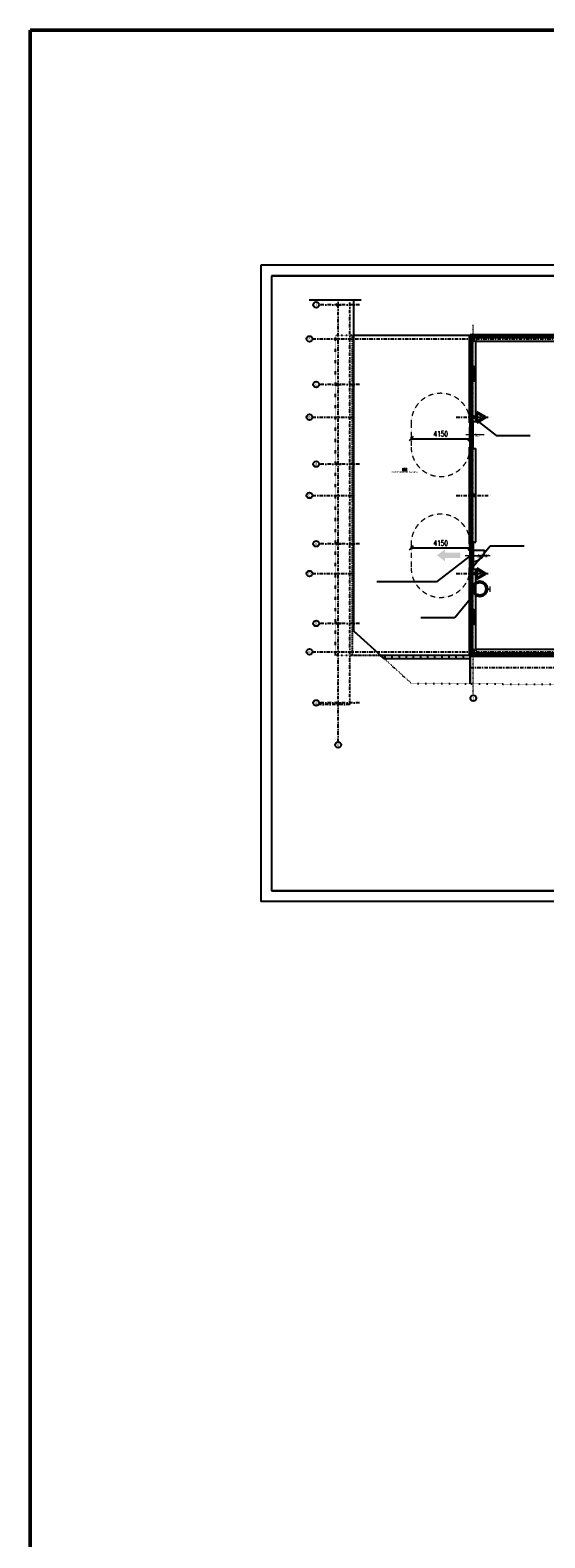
# Model space of a CAD drawing. Header units: millimetres. Extents: x 2886542 to 7567581, y -792623 to 134766.
# Tile 188 of 256: x 4574218 to 4610385, y -336834 to -230815. Entities that reach past the tile are written whole.
import ezdxf
from ezdxf.enums import TextEntityAlignment as Align

# ---------------------------------------------------------------- set-up
doc = ezdxf.new("R2010")
doc.units = ezdxf.units.MM
for name, pattern in [('ACAD_ISO04W100', [30, 24, -3, 0, -3]), ('ACAD_ISO12W100', [21, 12, -3, 0, -3, 0, -3]), ('DASHDOT', [1, 0.5, -0.25, 0, -0.25]), ('DASHDOTX2', [50.8, 25.4, -12.7, 0, -12.7]), ('DIVIDE', [1.25, 0.5, -0.25, 0, -0.25, 0, -0.25]), ('DOT', [0.25, 0, -0.25])]:
    doc.linetypes.add(name, pattern=pattern)
for name, color, linetype, lineweight in [('_STAVAJICI KCE', 9, 'Continuous', 9), ('CKDVERE_', 7, 'Continuous', 25), ('CKDVERE_OSY', 1, 'Continuous', 18), ('CKDVERE_POPIS', 3, 'Continuous', 25), ('CKDVERE_PRAH', 7, 'Continuous', 25), ('CKDVERE_ZARUBNE_RAM', 5, 'Continuous', 25), ('CKPOPISM', 250, 'Continuous', 50), ('CKPOPISM_POPIS', 3, 'Continuous', 25), ('CKPROSTUPY_NADROVINOU', 7, 'DASHDOT', 25), ('CKRASTR', 7, 'DASHDOT', 18), ('CKRASTR_POPIS', 3, 'Continuous', 25), ('CKSTENY_NADROVINOU', 7, 'DIVIDE', 25), ('CKSTENY_PODROVINOU', 7, 'Continuous', 25), ('CKSTENY_REZ', 6, 'Continuous', 50), ('CSPROFILY_OSY', 1, 'DASHDOT', 18), ('CSPROFILY_REZY', 4, 'Continuous', 50), ('pohledy', 7, 'Continuous', 25), ('Text obecně', 7, 'Continuous', 25), ('základy', 5, 'Continuous', 30)]:
    doc.layers.add(name, color=color, linetype=linetype, lineweight=lineweight)
doc.layers.add('CKDVERE_DORAZ', color=7, linetype='DOT', lineweight=25, plot=False)
doc.layers.add('požárničina', color=10, linetype='Continuous')
doc.styles.add('ARIAL', font='arial.ttf')
doc.styles.add('DVERE', font='SIMPLEX.shx', dxfattribs={"width": 0.65})
doc.styles.add('ROMANT', font='romant')
doc.styles.get("Standard").update_dxf_attribs({"font": 'arial.ttf'})
doc.linetypes.add('PRERUSENI', pattern='A,60,[100,CADKON.SHX,S=2.5,R=0,X=0,Y=0],-10', length=70)
doc.dimstyles.new('1_75', dxfattribs={"dimscale": 75, "dimtxt": 2.5, "dimasz": 2, "dimexe": 0.7, "dimexo": 0.625, "dimgap": 1, "dimtad": 1, "dimdec": 0, "dimrnd": 1, "dimtxsty": 'DVERE', "dimblk": 'OBLIQUE', "dimcen": 1.5, "dimclrd": 256, "dimclre": 256, "dimclrt": 4, "dimadec": 0, "dimazin": 0, "dimtm": 1e-09, "dimtfac": 1, "dimtdec": 0, "dimtix": 1, "dimtmove": 2, "dimatfit": 3, "dimldrblk": 'OBLIQUE', "dimfxl": 0, "dimarcsym": 0})
doc.dimstyles.new('úhlová', dxfattribs={"dimscale": 0.2, "dimtxt": 2.5, "dimasz": 1.5, "dimexe": 0, "dimexo": 3, "dimgap": 1, "dimtad": 1, "dimdec": 0, "dimzin": 0, "dimdsep": 46, "dimtxsty": 'ROMANT', "dimcen": 5, "dimclrd": 256, "dimclre": 256, "dimclrt": 7, "dimadec": 1, "dimazin": 0, "dimtfac": 1, "dimtdec": 0, "dimtix": 1, "dimtmove": 2, "dimatfit": 3, "dimfxl": 0, "dimtvp": 2, "dimtolj": 1, "dimtzin": 0, "dimarcsym": 0})

# ---------------------------------------------------------------- blocks, each defined once
blk = doc.blocks.new('CK_S_EXT_HEAHEA240')
for p, q in [((-120, 115), (120, 115)), ((-120, 115), (-120, 103)), ((-120, 103), (-24.75, 103)), ((-3.75, -82), (-3.75, 82)), ((3.75, -82), (3.75, 82)), ((120, 103), (24.75, 103)), ((120, 115), (120, 103)), ((-120, -115), (-120, -103)), ((-120, -103), (-24.75, -103)), ((-120, -115), (120, -115)), ((120, -103), (24.75, -103)), ((120, -115), (120, -103))]:
    blk.add_line(p, q)
for centre, start, end in [((-24.75, 82), 0, 90), ((24.75, 82), 90, 180), ((-24.75, -82), 270, 0), ((24.75, -82), 180, 270)]:
    blk.add_arc(centre, 21, start, end)
blk = doc.blocks.new('CKBL2010716104239', base_point=(56620, 80819))
blk = doc.blocks.new('_Oblique')
at = {"color": 0, "linetype": 'ByBlock', "lineweight": -2}
blk.add_line((-0.5, -0.5), (0.5, 0.5), dxfattribs=at)
blk = doc.blocks.new('*D5171')
at = {"layer": 'Defpoints', "color": 0, "linetype": 'Continuous', "lineweight": 50}
for p in [(4600992, -259353), (4605141, -259281), (4605141, -259541)]:
    blk.add_point(p, dxfattribs=at)
at = {"layer": 'požárničina', "color": 7, "linetype": 'Continuous', "lineweight": -2}
for p, q in [((4600992, -259447), (4600992, -259646)), ((4605141, -259375), (4605141, -259646))]:
    blk.add_line(p, q, dxfattribs=at)
at = {"layer": 'požárničina', "color": 7, "lineweight": -2}
blk.add_line((4600992, -259541), (4605141, -259541), dxfattribs=at)
at = {"layer": 'požárničina', "color": 7, "linetype": 'Continuous', "lineweight": -2, "xscale": 300, "yscale": 300, "zscale": 300, "rotation": 180}
blk.add_blockref('_Oblique', (4600992, -259541), dxfattribs=at)
at = {"layer": 'požárničina', "color": 7, "linetype": 'Continuous', "lineweight": -2, "xscale": 300, "yscale": 300, "zscale": 300}
blk.add_blockref('_Oblique', (4605141, -259541), dxfattribs=at)
at = {"layer": 'požárničina', "color": 7, "linetype": 'Continuous', "lineweight": 9, "insert": (4603066, -259203), "char_height": 375, "attachment_point": 5, "style": 'DVERE'}
blk.add_mtext('4150', dxfattribs=at)
blk = doc.blocks.new('*D5172')
at = {"layer": 'Defpoints', "color": 0, "linetype": 'Continuous', "lineweight": 50}
for p in [(4600992, -267033), (4605141, -266960), (4605141, -267220)]:
    blk.add_point(p, dxfattribs=at)
at = {"layer": 'požárničina', "color": 7, "linetype": 'Continuous', "lineweight": -2}
for p, q in [((4600992, -267126), (4600992, -267325)), ((4605141, -267054), (4605141, -267325))]:
    blk.add_line(p, q, dxfattribs=at)
at = {"layer": 'požárničina', "color": 7, "lineweight": -2}
blk.add_line((4600992, -267220), (4605141, -267220), dxfattribs=at)
at = {"layer": 'požárničina', "color": 7, "linetype": 'Continuous', "lineweight": -2, "xscale": 300, "yscale": 300, "zscale": 300, "rotation": 180}
blk.add_blockref('_Oblique', (4600992, -267220), dxfattribs=at)
at = {"layer": 'požárničina', "color": 7, "linetype": 'Continuous', "lineweight": -2, "xscale": 300, "yscale": 300, "zscale": 300}
blk.add_blockref('_Oblique', (4605141, -267220), dxfattribs=at)
at = {"layer": 'požárničina', "color": 7, "linetype": 'Continuous', "lineweight": 9, "insert": (4603066, -266883), "char_height": 375, "attachment_point": 5, "style": 'DVERE'}
blk.add_mtext('4150', dxfattribs=at)

msp = doc.modelspace()

# ---------------------------------------------------------------- hatches: boundary and pattern name
at = {"layer": 'požárničina', "linetype": 'ACAD_ISO04W100', "lineweight": 50, "ltscale": 50, "extrusion": (0, 0, -1)}
h = msp.add_hatch(color=256, dxfattribs=at)
h.paths.add_polyline_path([(-4603380.9, -267937.6), (-4604445.8, -267937.6), (-4604445.8, -267558), (-4603380.9, -267558)])
h.paths.add_polyline_path([(-4603380.9, -268173.1), (-4603380.9, -267937.6), (-4603380.9, -267558), (-4603380.9, -267322.4), (-4602796.4, -267747.8)])

# ---------------------------------------------------------------- linework, layer by layer
at = {"layer": '_STAVAJICI KCE', "color": 0}
for points in [[(4595765.8, -250195), (4595765.8, -250145.8, -0.41421356), (4595780.8, -250130.8), (4596000.4, -250130.8, -0.41421356), (4596015.4, -250145.8), (4596015.4, -250195), (4596025.6, -250195), (4596025.6, -250060), (4596015.4, -250060), (4596015.4, -250109.2, -0.41421356), (4596000.4, -250124.2), (4595780.8, -250124.2, -0.41421356), (4595765.8, -250109.2), (4595765.8, -250060), (4595755.6, -250060), (4595755.6, -250195)], [(4595765.8, -255795), (4595765.8, -255745.8, -0.41421356), (4595780.8, -255730.8), (4596000.4, -255730.8, -0.41421356), (4596015.4, -255745.8), (4596015.4, -255795), (4596025.6, -255795), (4596025.6, -255660), (4596015.4, -255660), (4596015.4, -255709.2, -0.41421356), (4596000.4, -255724.2), (4595780.8, -255724.2, -0.41421356), (4595765.8, -255709.2), (4595765.8, -255660), (4595755.6, -255660), (4595755.6, -255795)], [(4595765.8, -261395), (4595765.8, -261345.8, -0.41421356), (4595780.8, -261330.8), (4596000.4, -261330.8, -0.41421356), (4596015.4, -261345.8), (4596015.4, -261395), (4596025.6, -261395), (4596025.6, -261260), (4596015.4, -261260), (4596015.4, -261309.2, -0.41421356), (4596000.4, -261324.2), (4595780.8, -261324.2, -0.41421356), (4595765.8, -261309.2), (4595765.8, -261260), (4595755.6, -261260), (4595755.6, -261395)], [(4595765.8, -266995), (4595765.8, -266945.8, -0.41421356), (4595780.8, -266930.8), (4596000.4, -266930.8, -0.41421356), (4596015.4, -266945.8), (4596015.4, -266995), (4596025.6, -266995), (4596025.6, -266860), (4596015.4, -266860), (4596015.4, -266909.2, -0.41421356), (4596000.4, -266924.2), (4595780.8, -266924.2, -0.41421356), (4595765.8, -266909.2), (4595765.8, -266860), (4595755.6, -266860), (4595755.6, -266995)], [(4595765.8, -272595), (4595765.8, -272545.8, -0.41421356), (4595780.8, -272530.8), (4596000.4, -272530.8, -0.41421356), (4596015.4, -272545.8), (4596015.4, -272595), (4596025.6, -272595), (4596025.6, -272460), (4596015.4, -272460), (4596015.4, -272509.2, -0.41421356), (4596000.4, -272524.2), (4595780.8, -272524.2, -0.41421356), (4595765.8, -272509.2), (4595765.8, -272460), (4595755.6, -272460), (4595755.6, -272595)], [(4595765.8, -278195), (4595765.8, -278145.8, -0.41421356), (4595780.8, -278130.8), (4596000.4, -278130.8, -0.41421356), (4596015.4, -278145.8), (4596015.4, -278195), (4596025.6, -278195), (4596025.6, -278060), (4596015.4, -278060), (4596015.4, -278109.2, -0.41421356), (4596000.4, -278124.2), (4595780.8, -278124.2, -0.41421356), (4595765.8, -278109.2), (4595765.8, -278060), (4595755.6, -278060), (4595755.6, -278195)]]:
    msp.add_lwpolyline(points, format="xyb", close=True, dxfattribs=at)
at = {"layer": 'CKDVERE_', "color": 0}
for p, q in [((4605300.6, -260187.5), (4605300.6, -258367.5)), ((4605300.6, -258367.5), (4605350.6, -258367.5)), ((4605350.6, -260187.5), (4605350.6, -258367.5)), ((4605300.6, -260187.5), (4605350.6, -260187.5)), ((4605300.6, -266867.5), (4605300.6, -268687.5)), ((4605300.6, -266867.5), (4605350.6, -266867.5)), ((4605350.6, -266867.5), (4605350.6, -268687.5)), ((4605350.6, -267377.5), (4606150.6, -267377.5)), ((4605300.6, -268687.5), (4605350.6, -268687.5))]:
    msp.add_line(p, q, dxfattribs=at)
msp.add_arc((4605350.6, -267377.5), 800, 270, 0, dxfattribs=at)
at = {"layer": 'CKDVERE_DORAZ', "color": 0}
for p, q in [((4605140.6, -252277.5), (4595640.6, -252277.5)), ((4595640.6, -252277.5), (4595640.6, -274777.5)), ((4605240.6, -260177.5), (4605240.6, -258377.5)), ((4605240.6, -266877.5), (4605240.6, -268677.5)), ((4605140.6, -274777.5), (4595640.6, -274777.5))]:
    msp.add_line(p, q, dxfattribs=at)
at = {"layer": 'CKDVERE_OSY', "color": 0}
for p, q in [((4606132.4, -259277.5), (4604837.1, -259277.5)), ((4606532.3, -267777.5), (4604787.2, -267777.5)), ((4605150.6, -267777.5), (4606366.6, -267777.5))]:
    msp.add_line(p, q, dxfattribs=at)
at = {"layer": 'CKDVERE_PRAH', "color": 0}
for p, q in [((4605300.6, -267377.5), (4605300.6, -268277.5)), ((4605350.6, -267377.5), (4605350.6, -268277.5))]:
    msp.add_line(p, q, dxfattribs=at)
at = {"layer": 'CKDVERE_ZARUBNE_RAM', "color": 0}
for p, q in [((4605400.6, -258327.5), (4605250.6, -258327.5)), ((4605250.6, -258427.5), (4605250.6, -258327.5)), ((4605250.6, -258427.5), (4605290.6, -258427.5)), ((4605290.6, -258387.5), (4605290.6, -258427.5)), ((4605250.6, -260127.5), (4605250.6, -260227.5)), ((4605250.6, -260127.5), (4605290.6, -260127.5)), ((4605400.6, -260227.5), (4605250.6, -260227.5)), ((4605290.6, -260167.5), (4605290.6, -260127.5)), ((4605400.6, -266827.5), (4605250.6, -266827.5)), ((4605250.6, -266927.5), (4605250.6, -266827.5)), ((4605250.6, -266927.5), (4605290.6, -266927.5)), ((4605290.6, -266887.5), (4605290.6, -266927.5)), ((4605300.6, -267377.5), (4605300.6, -267277.5)), ((4605300.6, -267277.5), (4605350.6, -267277.5)), ((4605350.6, -267377.5), (4605300.6, -267377.5)), ((4605300.6, -268177.5), (4605350.6, -268177.5)), ((4605300.6, -268277.5), (4605300.6, -268177.5)), ((4605350.6, -267277.5), (4605350.6, -267377.5)), ((4605350.6, -268177.5), (4605350.6, -268277.5)), ((4605250.6, -268627.5), (4605250.6, -268727.5)), ((4605250.6, -268627.5), (4605290.6, -268627.5)), ((4605400.6, -268727.5), (4605250.6, -268727.5)), ((4605290.6, -268667.5), (4605290.6, -268627.5)), ((4605350.6, -268277.5), (4605300.6, -268277.5))]:
    msp.add_line(p, q, dxfattribs=at)
at = {"layer": 'CKPROSTUPY_NADROVINOU', "color": 0, "ltscale": 500}
for p, q in [((4597360.6, -250127.5), (4594520.2, -250127.5)), ((4595860.6, -280869), (4595860.6, -249780.5)), ((4596680.5, -278227.5), (4596680.5, -249781.5)), ((4594047.9, -252527.5), (4648360.6, -252527.5)), ((4597360.6, -255727.5), (4594520.2, -255727.5)), ((4594047.9, -258027.5), (4597061.1, -258027.5)), ((4604160.2, -258027.5), (4606561.1, -258027.5)), ((4597360.6, -261327.5), (4594520.2, -261327.5)), ((4594047.9, -263527.5), (4597061.1, -263527.5)), ((4604160.2, -263527.5), (4606561.1, -263527.5)), ((4597360.6, -266927.5), (4594520.2, -266927.5)), ((4594047.9, -269027.5), (4597061.1, -269027.5)), ((4604160.2, -269027.5), (4606561.1, -269027.5)), ((4597360.6, -272527.5), (4594520.2, -272527.5)), ((4594047.9, -274527.5), (4631360.6, -274527.5)), ((4605140.6, -275627.5), (4629790.6, -275627.5)), ((4596680.5, -278227.5), (4594275.3, -278227.5)), ((4597360.6, -278127.5), (4594520.2, -278127.5))]:
    msp.add_line(p, q, dxfattribs=at)
at = {"layer": 'CKRASTR', "color": 0}
msp.add_line((4605360.6, -277585.7), (4605360.6, -251527.5), dxfattribs=at)
at = {"layer": 'CKRASTR_POPIS', "color": 0}
for centre in [(4594316.3, -250127.5), (4593844, -252527.5), (4594316.3, -255727.5), (4593844, -258027.5), (4594316.3, -261327.5), (4593844, -263527.5), (4594316.3, -266927.5), (4593844, -269027.5), (4594316.3, -272527.5), (4593844, -274527.5), (4605360.6, -277789.7), (4594316.3, -278127.5), (4595860.6, -281072.9)]:
    msp.add_circle(centre, 203.9, dxfattribs=at)
at = {"layer": 'CKSTENY_NADROVINOU', "color": 0}
for p, q in [((4605140.6, -252277.5), (4596879.5, -252277.5)), ((4596879.5, -274777.5), (4596879.5, -252277.5)), ((4605140.6, -274777.5), (4596879.5, -274777.5))]:
    msp.add_line(p, q, dxfattribs=at)
at = {"layer": 'CKSTENY_PODROVINOU', "color": 0}
for p, q in [((4596941.4, -249781), (4596940.7, -273050.4)), ((4605140.6, -252277.5), (4596940.6, -252277.5)), ((4605540.6, -252677.5), (4647180.6, -252677.5)), ((4605540.6, -258327.5), (4605540.6, -252677.5)), ((4605310.6, -254577.5), (4605310.6, -255377.5)), ((4605410.6, -254577.5), (4605410.6, -255377.5)), ((4605140.6, -260127.5), (4605140.6, -258427.5)), ((4605240.6, -260127.5), (4605240.6, -258427.5)), ((4605540.6, -266827.5), (4605540.6, -260227.5)), ((4605140.6, -268627.5), (4605140.6, -266927.5)), ((4605240.6, -268627.5), (4605240.6, -266927.5)), ((4605300.6, -268177.5), (4605300.6, -267277.5)), ((4605350.6, -268177.5), (4605350.6, -267277.5)), ((4605540.6, -274377.5), (4605540.6, -268727.5)), ((4605310.6, -271677.5), (4605310.6, -272477.5)), ((4605410.6, -271677.5), (4605410.6, -272477.5)), ((4596940.7, -273050.4), (4599112.9, -275027.5)), ((4642075.6, -274377.5), (4605540.6, -274377.5)), ((4605140.6, -274777.5), (4598838.2, -274777.5)), ((4605140.6, -275027.5), (4599112.9, -275027.5))]:
    msp.add_line(p, q, dxfattribs=at)
at = {"layer": 'CKSTENY_REZ', "color": 0}
for p, q in [((4647580.6, -252277.5), (4605140.6, -252277.5)), ((4605140.6, -258427.5), (4605140.6, -252277.5)), ((4647480.6, -252377.5), (4605240.6, -252377.5)), ((4605240.6, -258427.5), (4605240.6, -252377.5)), ((4605240.6, -258427.5), (4605140.6, -258427.5)), ((4605140.6, -266927.5), (4605140.6, -260127.5)), ((4605240.6, -260127.5), (4605140.6, -260127.5)), ((4605240.6, -266927.5), (4605240.6, -260127.5)), ((4605240.6, -266927.5), (4605140.6, -266927.5)), ((4605350.6, -267277.5), (4605300.6, -267277.5)), ((4605350.6, -268177.5), (4605300.6, -268177.5)), ((4605140.6, -268627.5), (4605140.6, -274777.5)), ((4605240.6, -268627.5), (4605140.6, -268627.5)), ((4605240.6, -268627.5), (4605240.6, -274677.5)), ((4605140.6, -274777.5), (4630640.6, -274777.5)), ((4605240.6, -274677.5), (4642075.6, -274677.5))]:
    msp.add_line(p, q, dxfattribs=at)
at = {"layer": 'CSPROFILY_OSY', "color": 0}
for p, q in [((4605490.6, -252492.5), (4605230.6, -252492.5)), ((4605360.6, -252332.5), (4605360.6, -252617.5)), ((4605235.6, -258027.5), (4605485.6, -258027.5)), ((4605360.6, -257897.5), (4605360.6, -258157.5)), ((4605235.6, -263527.5), (4605485.6, -263527.5)), ((4605360.6, -263397.5), (4605360.6, -263657.5)), ((4605235.6, -269027.5), (4605485.6, -269027.5)), ((4605360.6, -268897.5), (4605360.6, -269157.5)), ((4605490.6, -274562.5), (4605230.6, -274562.5)), ((4605360.6, -274437.5), (4605360.6, -274687.5))]:
    msp.add_line(p, q, dxfattribs=at)
at = {"layer": 'CSPROFILY_REZY', "color": 0}
for points in [[(4605310.6, -254527.5), (4605410.6, -254527.5), (4605410.6, -254577.5), (4605310.6, -254577.5)], [(4605310.6, -255377.5), (4605410.6, -255377.5), (4605410.6, -255427.5), (4605310.6, -255427.5)], [(4605310.6, -271677.5), (4605410.6, -271677.5), (4605410.6, -271627.5), (4605310.6, -271627.5)], [(4605310.6, -272527.5), (4605410.6, -272527.5), (4605410.6, -272477.5), (4605310.6, -272477.5)]]:
    msp.add_lwpolyline(points, close=True, dxfattribs=at)
at = {"layer": 'pohledy', "color": 0, "linetype": 'PRERUSENI'}
msp.add_line((4593833.9, -249778.2), (4597474.2, -249781.5), dxfattribs=at)
at = {"layer": 'pohledy', "color": 0}
for p, q in [((4605240.6, -258327.5), (4605540.6, -258327.5)), ((4605240.6, -260227.5), (4605540.6, -260227.5)), ((4605240.6, -266827.5), (4605540.6, -266827.5)), ((4605240.6, -268727.5), (4605540.6, -268727.5)), ((4599140.6, -274777.5), (4599140.6, -275027.5)), ((4599640.6, -274777.5), (4599640.6, -275027.5)), ((4600140.6, -274777.5), (4600140.6, -275027.5)), ((4600640.6, -274777.5), (4600640.6, -275027.5)), ((4601140.6, -274777.5), (4601140.6, -275027.5)), ((4601640.6, -274777.5), (4601640.6, -275027.5)), ((4602140.6, -274777.5), (4602140.6, -275027.5)), ((4602640.6, -274777.5), (4602640.6, -275027.5)), ((4603140.6, -274777.5), (4603140.6, -275027.5)), ((4603640.6, -274777.5), (4603640.6, -275027.5)), ((4604140.6, -274777.5), (4604140.6, -275027.5)), ((4604640.6, -274777.5), (4604640.6, -275027.5)), ((4605140.6, -274777.5), (4605140.6, -275577.5))]:
    msp.add_line(p, q, dxfattribs=at)
at = {"layer": 'pohledy', "color": 0, "linetype": 'DOT', "ltscale": 2}
for p, q in [((4601008.6, -276752.9), (4596940.7, -273050.4)), ((4601008.6, -276752.9), (4605140.6, -276777.5)), ((4605140.6, -276777.5), (4618478.4, -276864.3))]:
    msp.add_line(p, q, dxfattribs=at)
at = {"layer": 'požárničina', "linetype": 'DASHDOTX2', "lineweight": 60, "ltscale": 30}
for p, q in [((4605190.1, -274727), (4605190.1, -252330)), ((4605190.1, -252330), (4647525.6, -252330)), ((4630857.6, -274727), (4605190.1, -274727))]:
    msp.add_line(p, q, dxfattribs=at)
at = {"layer": 'požárničina', "linetype": 'ACAD_ISO12W100', "lineweight": 0, "ltscale": 30}
for p, q in [((4600990.6, -258427.5), (4600992.5, -260215.8)), ((4600990.6, -266927.5), (4600992.5, -268715.8))]:
    msp.add_line(p, q, dxfattribs=at)
at = {"layer": 'požárničina', "linetype": 'ACAD_ISO04W100', "lineweight": 50, "ltscale": 50, "extrusion": (0, 0, -1)}
for p, q in [((4605582.3, -257672.5), (4606189.2, -258037.7)), ((4605582.3, -257672.5), (4605582.3, -258402.9)), ((4605582.3, -258402.9), (4606189.2, -258037.7)), ((4605582.3, -268672.5), (4606189.2, -269037.7)), ((4605582.3, -268672.5), (4605582.3, -269402.9)), ((4605582.3, -269402.9), (4606189.2, -269037.7))]:
    msp.add_line(p, q, dxfattribs=at)
at = {"layer": 'požárničina', "color": 1, "linetype": 'Continuous', "lineweight": 50}
msp.add_lwpolyline([(4574217.9, -230814.6), (4701283.9, -230814.6), (4701283.9, -448099.3), (4574217.9, -448099.3)], close=True, dxfattribs=at)
at = {"layer": 'požárničina', "lineweight": 50, "ltscale": 50, "extrusion": (0, 0, -1)}
msp.add_circle((-4605820.7, -270097.8), 492, dxfattribs=at)
at = {"layer": 'požárničina', "linetype": 'ACAD_ISO12W100', "lineweight": 0, "ltscale": 30}
for centre, start, end in [((4603065.6, -258427.5), 0, 180), ((4603065.6, -260127.5), 180, 0), ((4603065.6, -266927.5), 0, 180), ((4603065.6, -268627.5), 180, 0)]:
    msp.add_arc(centre, 2075, start, end, dxfattribs=at)
at = {"layer": 'Text obecně'}
for p, q in [((4590420.6, -247336), (4590420.6, -292085)), ((4614412.2, -247336), (4590420.6, -247336)), ((4591170.6, -248086), (4591170.6, -291335)), ((4591170.6, -248086), (4591170.6, -291335)), ((4591170.6, -248086), (4614412.2, -248086)), ((4614412.2, -248086), (4591170.6, -248086)), ((4614412.2, -248086), (4591170.6, -248086)), ((4591170.6, -248086), (4614412.2, -248086)), ((4614412.2, -248086), (4591170.6, -248086)), ((4614412.2, -248086), (4591170.6, -248086)), ((4591170.6, -248086), (4614412.2, -248086)), ((4614412.2, -248086), (4591170.6, -248086)), ((4614412.2, -248086), (4591170.6, -248086)), ((4591170.6, -248086), (4614412.2, -248086)), ((4614412.2, -248086), (4591170.6, -248086)), ((4614412.2, -248086), (4591170.6, -248086)), ((4613662.2, -248086), (4591170.6, -248086)), ((4591170.6, -248086), (4614412.2, -248086)), ((4614412.2, -248086), (4591170.6, -248086)), ((4614412.2, -248086), (4591170.6, -248086)), ((4591170.6, -291335), (4614412.2, -291335)), ((4614412.2, -291335), (4591170.6, -291335)), ((4614412.2, -291335), (4591170.6, -291335)), ((4591170.6, -291335), (4614412.2, -291335)), ((4614412.2, -291335), (4591170.6, -291335)), ((4614412.2, -291335), (4591170.6, -291335)), ((4591170.6, -291335), (4614412.2, -291335)), ((4614412.2, -291335), (4591170.6, -291335)), ((4614412.2, -291335), (4591170.6, -291335)), ((4613662.2, -291335), (4591170.6, -291335)), ((4591170.6, -291335), (4614412.2, -291335)), ((4614412.2, -291335), (4591170.6, -291335)), ((4614412.2, -291335), (4591170.6, -291335)), ((4614412.2, -292085), (4590420.6, -292085))]:
    msp.add_line(p, q, dxfattribs=at)
at = {"layer": 'základy', "color": 0}
for p, q in [((4599112.9, -275027.5), (4598838.2, -274777.5)), ((4605140.6, -274777.5), (4605140.6, -276777.5))]:
    msp.add_line(p, q, dxfattribs=at)

# ---------------------------------------------------------------- block references
at = {"layer": 'CKPOPISM', "color": 0}
ref = msp.add_blockref('CKBL2010716104239', (4600536, -261963.9), dxfattribs=dict(at, xscale=0.5, yscale=0.5, zscale=0.5))
ref.add_attrib('JMENO', 'ZASTŘEŠENÁ RAMPA', dxfattribs={"layer": 'CKPOPISM_POPIS', "height": 125}).set_placement((4600536, -261963.9), align=Align.CENTER)
ref.add_attrib('CISLO', '%%U115', dxfattribs={"height": 150, "style": 'ARIAL'}).set_placement((4600536, -261713.9), align=Align.CENTER)
at = {"layer": 'CSPROFILY_REZY', "color": 0}
for p, rotation in [((4605360.6, -252492.5), 180), ((4605360.6, -258027.5), 270), ((4605360.6, -263527.5), 270), ((4605360.6, -269027.5), 270), ((4605360.6, -274562.5), 180)]:
    msp.add_blockref('CK_S_EXT_HEAHEA240', p, dxfattribs=dict(at, rotation=rotation))

# ---------------------------------------------------------------- texts
at = {"layer": 'CKDVERE_POPIS', "color": 0}
for s, p in [(' 4000', (4605603.6, -259297.5)), (' 2000', (4605766.6, -267797.5)), (' 4000', (4606279.1, -267793.5))]:
    msp.add_text(s, height=100, dxfattribs=at).set_placement(p, align=Align.TOP_CENTER)
for s, p in [(' 1700', (4605603.6, -259257.5)), ('  800', (4605766.6, -267757.5)), ('1700', (4606279.1, -267753.5))]:
    msp.add_text(s, height=100, dxfattribs=at).set_placement(p, align=Align.CENTER)
at = {"layer": 'CKRASTR_POPIS', "color": 0, "style": 'ARIAL', "width": 0.8}
for s, p in [('f', (4594312.2, -250127.5)), ('A', (4593839.9, -252527.5)), ('e', (4594312.2, -255727.5)), ('B', (4593839.9, -258027.5)), ('d', (4594312.2, -261327.5)), ('C', (4593839.9, -263527.5)), ('c', (4594312.2, -266927.5)), ('D', (4593839.9, -269027.5)), ('b', (4594312.2, -272527.5)), ('E', (4593839.9, -274527.5)), ('1', (4605360.6, -277798.1)), ('a', (4594312.2, -278127.5)), ('0', (4595860.6, -281081.4))]:
    msp.add_text(s, height=175, dxfattribs=at).set_placement(p, align=Align.MIDDLE)
at = {"layer": 'požárničina', "lineweight": 50, "insert": (4604641.1, -269938.5), "char_height": 367.408, "width": 2378.965, "attachment_point": 1}
msp.add_mtext('{\\Ftxt,bigfont|c238;\\W4.8403; \\W1;H}', dxfattribs=at)

# ---------------------------------------------------------------- dimensions: what is measured, and where the dimension line sits
at = {"layer": 'požárničina', "color": 7, "linetype": 'Continuous', "lineweight": 9}
for base, p1, p2, picture, middle in [((4605140.6, -259540.9), (4600991.6, -259353.4), (4605140.6, -259281.2), '*D5171', (4603066.1, -259203.4)), ((4605140.6, -267220), (4600991.6, -267032.5), (4605140.6, -266960.4), '*D5172', (4603066.1, -266882.5))]:
    dim = msp.add_linear_dim(base=base, p1=p1, p2=p2, text='4150', dimstyle='1_75', override={"dimscale": 150, "dimclrd": 7, "dimclre": 7, "dimclrt": 7, "dimfxl": 1.25, "dimfxlon": 1, "dimtfill": 1, "dimtfillclr": 256}, dxfattribs=at)
    dim.commit()
    dim.dimension.update_dxf_attribs({"geometry": picture, "text_midpoint": middle})

# ---------------------------------------------------------------- leaders
at = {"layer": 'požárničina'}
for points in [[(4605472.6, -258147.5), (4606959.4, -259318.9), (4609352.6, -259318.9)], [(4605237.6, -268678.3), (4606538.3, -267068.5), (4608931.6, -267068.5)], [(4605140.6, -267777.5), (4602767.5, -269616.4), (4598574.8, -269616.4)], [(4605137.6, -270834.5), (4604069.1, -272138.9), (4601675.8, -272138.9)]]:
    msp.add_leader(points, dimstyle='úhlová', override={"dimasz": 1500, "dimgap": 1, "dimtad": 0}, dxfattribs=at)

doc.saveas('drawing.dxf')
